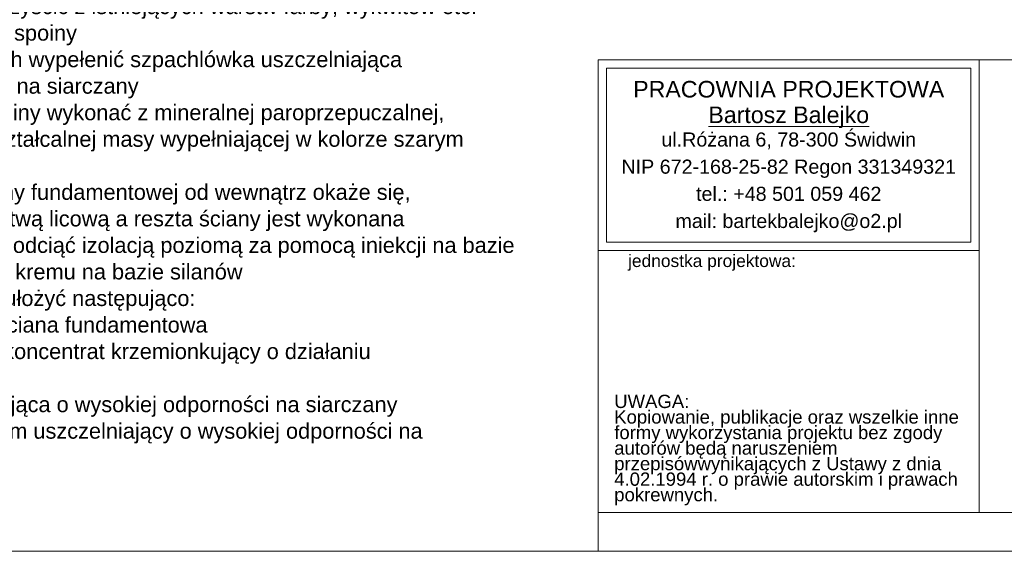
# Model space of a CAD drawing. Extents: x -396299 to -11759, y -15022 to 18278.
# Tile 87 of 205: x -199586 to -186938, y -12022 to -5196. Entities that reach past the tile are written whole.
import ezdxf

# ---------------------------------------------------------------- set-up
doc = ezdxf.new("R2010")
doc.units = 0
doc.header["$MEASUREMENT"] = 0
for name, color, linetype, lineweight in [('Arch opisy_Nr_Pióra__5', 7, 'Continuous', 13), ('ARCH TABELA_Nr_Pióra__21', 7, 'Continuous', 13), ('ARCH TABELA_Nr_Pióra__7', 7, 'Continuous', 13)]:
    doc.layers.add(name, color=color, linetype=linetype, lineweight=lineweight)
doc.styles.add('GENERATED_STYLE_5', font='arial.ttf')
doc.styles.add('GENERATED_STYLE_6', font='arial.ttf')
doc.styles.add('GENERATED_STYLE_8', font='arial.ttf')

msp = doc.modelspace()

# ---------------------------------------------------------------- linework, layer by layer
at = {"layer": 'ARCH TABELA_Nr_Pióra__21', "linetype": 'Continuous'}
for p, q in [((-192153.6, -5710.5), (-174653.6, -5710.5)), ((-192153.6, -5710.5), (-187260, -5710.5)), ((-192153.6, -8157.3), (-192153.6, -5710.5)), ((-192153.6, -11521.6), (-192153.6, -5710.5)), ((-192047.2, -8050.9), (-192047.2, -5816.9)), ((-192047.2, -5816.9), (-187366.4, -5816.9)), ((-187366.4, -8050.9), (-187366.4, -5816.9)), ((-187260, -5710.5), (-187260, -11521.6)), ((-187260, -8157.3), (-187260, -5710.5)), ((-187260, -11521.6), (-187260, -6110.5)), ((-192047.2, -8050.9), (-187366.4, -8050.9)), ((-192153.6, -8157.3), (-187260, -8157.3)), ((-192153.6, -11521.6), (-187260, -11521.6)), ((-192153.6, -12021.6), (-192153.6, -11521.6)), ((-192153.6, -12021.6), (-192153.6, -11521.6)), ((-192153.6, -12021.6), (-192153.6, -11521.6)), ((-174653.6, -11521.6), (-187260, -11521.6)), ((-174153.6, -12021.6), (-215953.6, -12021.6))]:
    msp.add_line(p, q, dxfattribs=at)

# ---------------------------------------------------------------- texts
at = {"layer": 'Arch opisy_Nr_Pióra__5', "linetype": 'Continuous', "insert": (-202825.4, -4242.2), "char_height": 200, "width": 9728.552, "attachment_point": 1, "line_spacing_factor": 1.022042, "style": 'GENERATED_STYLE_8'}
msp.add_mtext('\\A1;{\\fArial|b1|i0|c0|p38;S5a - ŚCIANA FUNDAMENTOWA\\P\\fArial|b0|i0|c0|p38;      - istniejąca kamienna ściana fundamentowa:\\P        a) kamień należy oczyścić z istniejących warstw farby, wykwitów etc.\\P        b) usunąć istniejące spoiny\\P c) przestrzeń po spoinach wypełenić szpachlówka uszczelniająca \\P     o wysokiej odporności na siarczany\\P d) część zewnętrzną spoiny wykonać z mineralnej paroprzepuczalnej, \\P     mrozoodpornej i odkształcalnej masy wypełniającej w kolorze szarym\\PUWAGA:\\PJeżeli przy odkryciu ściany fundamentowej od wewnątrz okaże się,\\Pże kamień jest tylko warstwą licową a reszta ściany jest wykonana \\Pz cegły należy dół ściany odciąć izolacją poziomą za pomocą iniekcji na bazie bezrozpuszczalnikowego kremu na bazie silanów\\PPionowe izolacje należy ułożyć następująco:\\H1.211654x; \\P\\H0.825318x;      - istniejąca ceglana ściana fundamentowa\\P- bezrozpuszczalnikowy koncentrat krzemionkujący o działaniu\\P  wzmacniającym\\P\\fCalibri|b0|i0|c0|p34;\\H0.857143x;- \\fArial|b0|i0|c0|p38;\\H1.166667x;szpachlówka uszczelniająca o wysokiej odporności na siarczany\\P- sztywny, mineralny szlam uszczelniający o wysokiej odporności na \\P  siarczany }', dxfattribs=at)
at = {"layer": 'ARCH TABELA_Nr_Pióra__7', "linetype": 'Continuous', "insert": (-189706.8, -5981.8), "char_height": 212.766, "attachment_point": 2, "line_spacing_factor": 0.926719, "style": 'GENERATED_STYLE_6'}
msp.add_mtext('{PRACOWNIA PROJEKTOWA\\P\\LBartosz Balejko}', dxfattribs=at)
at = {"layer": 'ARCH TABELA_Nr_Pióra__7', "linetype": 'Continuous', "style": 'GENERATED_STYLE_5'}
for s, insert, char_height, width, attachment_point, line_spacing_factor in [('{ul.Różana 6, 78-300 Świdwin\\PNIP 672-168-25-82 Regon 331349321\\Ptel.: +48 501 059 462\\Pmail: bartekbalejko@o2.pl}', (-189706.8, -6643.7), 180.852, 7974.447, 2, 1.156383), ('{UWAGA:\\PKopiowanie, publikacje oraz wszelkie inne formy wykorzystania projektu bez zgody autorów będą naruszeniem przepisówwynikających z Ustawy z dnia 4.02.1994 r. o prawie autorskim i prawach pokrewnych.}', (-191948.5, -10011.9), 170.2128, 4483.408, 1, 0.703415)]:
    msp.add_mtext(s, dxfattribs=dict(at, insert=insert, char_height=char_height, width=width, attachment_point=attachment_point, line_spacing_factor=line_spacing_factor))
at = {"layer": 'ARCH TABELA_Nr_Pióra__7', "linetype": 'Continuous', "insert": (-191770.7, -8211.9), "char_height": 159.58, "attachment_point": 1, "style": 'GENERATED_STYLE_5'}
msp.add_mtext('{jednostka projektowa:}', dxfattribs=at)

doc.saveas('drawing.dxf')
